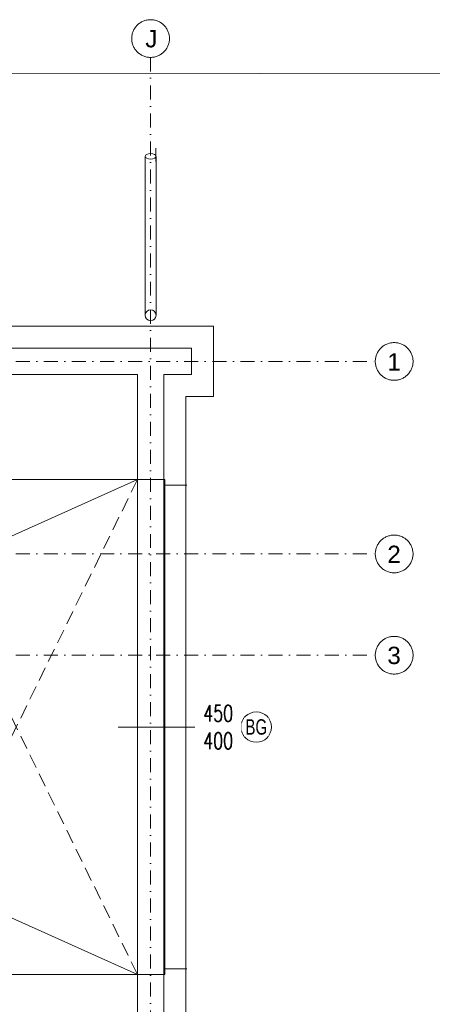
# Model space of a CAD drawing. Header units: centimetres. Extents: x -122 to 72759, y 3298 to 43172.
# Tile 123 of 243: x 38595 to 38970, y 11982 to 12877. Entities that reach past the tile are written whole.
import ezdxf

# ---------------------------------------------------------------- set-up
doc = ezdxf.new("R2010")
doc.units = ezdxf.units.CM
doc.header["$MEASUREMENT"] = 0
doc.linetypes.add('DASH2', pattern=[19.05, 12.7, -6.35])
doc.linetypes.add('DASHDOT', pattern=[25.4, 12.7, -6.35, 0, -6.35])
for name, color, linetype, lineweight in [('0-LINIA ŚREDNIA', 7, 'Continuous', 5), ('0-OSIE', 7, 'DASHDOT', 5), ('_ nowe meble', 7, 'Continuous', 5), ('_ ściany konstrukcyjne', 7, 'Continuous', 5), ('A_okna', 7, 'Continuous', 5), ('cienka sciany', 7, 'Continuous', 5), ('meble', 7, 'Continuous', 5), ('PRZERYWANA', 7, 'DASH2', 5), ('wymiarowanie', 7, 'Continuous', 5), ('ZZZ_Xref', 7, 'Continuous', 5)]:
    doc.layers.add(name, color=color, linetype=linetype, lineweight=lineweight)
doc.styles.get("Standard").update_dxf_attribs({"font": 'ARIAL.TTF'})

# ---------------------------------------------------------------- blocks, each defined once
blk = doc.blocks.new('G$CA1DC9C89')
at = {"layer": '0-LINIA ŚREDNIA', "lineweight": 5}
for points in [[(2845.26, 765.1), (4125.09, 765.11), (4125.01, 829.15), (4100.01, 829.15), (4100.09, 1919.15), (4125.09, 1919.15), (4125.09, 1983.15), (2204.61, 1983.1)], [(2825.26, 785.1), (4105.09, 785.11), (4105.09, 809.15), (4080.09, 809.15), (4080.09, 1939.15), (4105.09, 1939.15), (4105.09, 1963.15), (2224.61, 1963.1)]]:
    blk.add_lwpolyline(points, dxfattribs=at)
blk.add_circle((4068.06, 1993.15), 5, dxfattribs=at)
at = {"layer": '0-OSIE', "lineweight": 5}
for points in [[(4068.09, 2227.68), (4068.09, 504.79)], [(-236.32, 1951.14), (4272.15, 1951.14)], [(-236.34, 1776.07), (4272.13, 1776.07)], [(-236.32, 1683.93), (4272.15, 1683.93)]]:
    blk.add_lwpolyline(points, dxfattribs=at)
at = {"layer": '0-OSIE', "lineweight": 5, "ltscale": 40}
for centre in [(4068.09, 2244.81), (4289.28, 1951.14), (4289.27, 1776.07), (4289.28, 1683.93)]:
    blk.add_circle(centre, 17.14, dxfattribs=at)
at = {"layer": '_ nowe meble', "lineweight": 5, "ltscale": 0.5}
for points in [[(3077.3, 1983.15), (4125.09, 1983.15), (4125.09, 1919.15), (4100.09, 1919.15), (4100.09, 1838.61), (4081.09, 1838.61), (4081.09, 1398.61), (4100.09, 1398.61), (4100.09, 1348.61), (4081.09, 1348.61), (4081.09, 908.61), (4100.09, 908.61), (4100.09, 829.15), (4124.93, 829.15), (4125.09, 765.11), (4422.91, 765.1), (4422.91, 2212.82), (3654.37, 2213.48), (3654.37, 2134.76), (3654.37, 2133.11), (1980.81, 2133.09)], [(4072.75, 2133.11), (4072.75, 2145.14)]]:
    blk.add_lwpolyline(points, dxfattribs=at)
blk.add_ellipse((4068.06, 2137.67), major_axis=(5, 0), ratio=0.508603, dxfattribs=at)
at = {"layer": '_ ściany konstrukcyjne', "lineweight": 5}
for points in [[(2825.26, 785.1), (4105.09, 785.11), (4105.09, 809.15), (4080.09, 809.15), (4080.09, 1939.15), (4105.09, 1939.15), (4105.09, 1963.15), (2224.61, 1963.1)], [(2515.1, 809.1), (2515.1, 620.1), (2801.26, 620.1), (2801.26, 809.1), (4056.09, 809.11), (4056.09, 1939.15), (2945.87, 1939.12)]]:
    blk.add_lwpolyline(points, dxfattribs=at)
at = {"layer": 'A_okna', "lineweight": 5, "ltscale": 0.5}
blk.add_lwpolyline([(4038.79, 1618.61), (4147.91, 1618.61)], dxfattribs=at)
blk.add_circle((4164.05, 1618.61), 13.85, dxfattribs=at)
at = {"layer": 'cienka sciany', "lineweight": 5}
for points in [[(4101.09, 1838.61), (4081.09, 1838.61), (4081.09, 1843.61)], [(4101.09, 1398.61), (4081.09, 1398.61), (4081.09, 1393.61)]]:
    blk.add_lwpolyline(points, dxfattribs=at)
at = {"layer": 'meble', "lineweight": 5, "ltscale": 0.3}
for points in [[(4063.06, 1993.15), (4063.06, 2137.67)], [(4073.06, 1993.15), (4073.06, 2137.67)]]:
    blk.add_lwpolyline(points, dxfattribs=at)
at = {"layer": 'meble', "lineweight": 5}
blk.add_lwpolyline([(4056.09, 1843.61), (3056.09, 1843.61), (3056.09, 1393.61), (4056.09, 1393.61), (4056.09, 1843.61), (3056.09, 1393.61), (4056.09, 1393.61), (3056.09, 1843.61)], dxfattribs=at)
at = {"layer": 'PRZERYWANA', "lineweight": 5}
for points in [[(4056.09, 1393.61), (3836.09, 1393.61), (3836.09, 1843.61), (4056.09, 1843.61), (3836.09, 1393.61)], [(4056.09, 1393.61), (3836.09, 1843.61)], [(4056.09, 1843.61), (4056.09, 1393.61)], [(4081.09, 1843.61), (4081.09, 1393.61)]]:
    blk.add_lwpolyline(points, dxfattribs=at)
at = {"layer": 'wymiarowanie', "lineweight": 5, "ltscale": 0.5}
blk.add_lwpolyline([(4080.09, 1963.15), (4105.09, 1963.15), (4105.09, 1939.15), (4080.09, 1939.15)], dxfattribs=at)
at = {"layer": 'wymiarowanie', "lineweight": 5}
for points in [[(4056.09, 1843.61), (4081.09, 1843.61)], [(4056.09, 1393.61), (4081.09, 1393.61)]]:
    blk.add_lwpolyline(points, dxfattribs=at)
at = {"layer": '0-OSIE', "lineweight": 5, "ltscale": 40, "char_height": 15.75, "attachment_point": 7, "rotation": 0}
for s, insert in [('\\pxqc;J', (4049.64, 2236.56)), ('\\pxqc;1', (4270.01, 1942.89)), ('\\pxqc;2', (4270, 1767.81)), ('\\pxqc;3', (4270.01, 1675.68))]:
    blk.add_mtext_dynamic_manual_height_columns(s, width=38.3331, gutter_width=12.5, heights=[17.57], dxfattribs=dict(at, insert=insert))
at = {"layer": '_ nowe meble', "lineweight": 5, "insert": (4164.05, 1618.61), "char_height": 14, "attachment_point": 5, "rotation": 359.99908, "bg_fill": 3, "box_fill_scale": 1.1, "bg_fill_color": 256, "bg_fill_true_color": 13158600, "bg_fill_transparency": 0}
blk.add_mtext('\\A1;{\\W0.7;BG}', dxfattribs=at)
at = {"layer": 'wymiarowanie', "lineweight": 5, "insert": (4129.46, 1618.61), "char_height": 15, "attachment_point": 5, "rotation": 0.0097, "bg_fill": 2}
blk.add_mtext('\\A1;{\\W0.7;\\Fromans.shx|c226;450\\P400}', dxfattribs=at)

msp = doc.modelspace()

# ---------------------------------------------------------------- block references
at = {"layer": 'ZZZ_Xref'}
msp.add_blockref('G$CA1DC9C89', (34646.15529, 10615.38849), dxfattribs=at)

doc.saveas('drawing.dxf')
